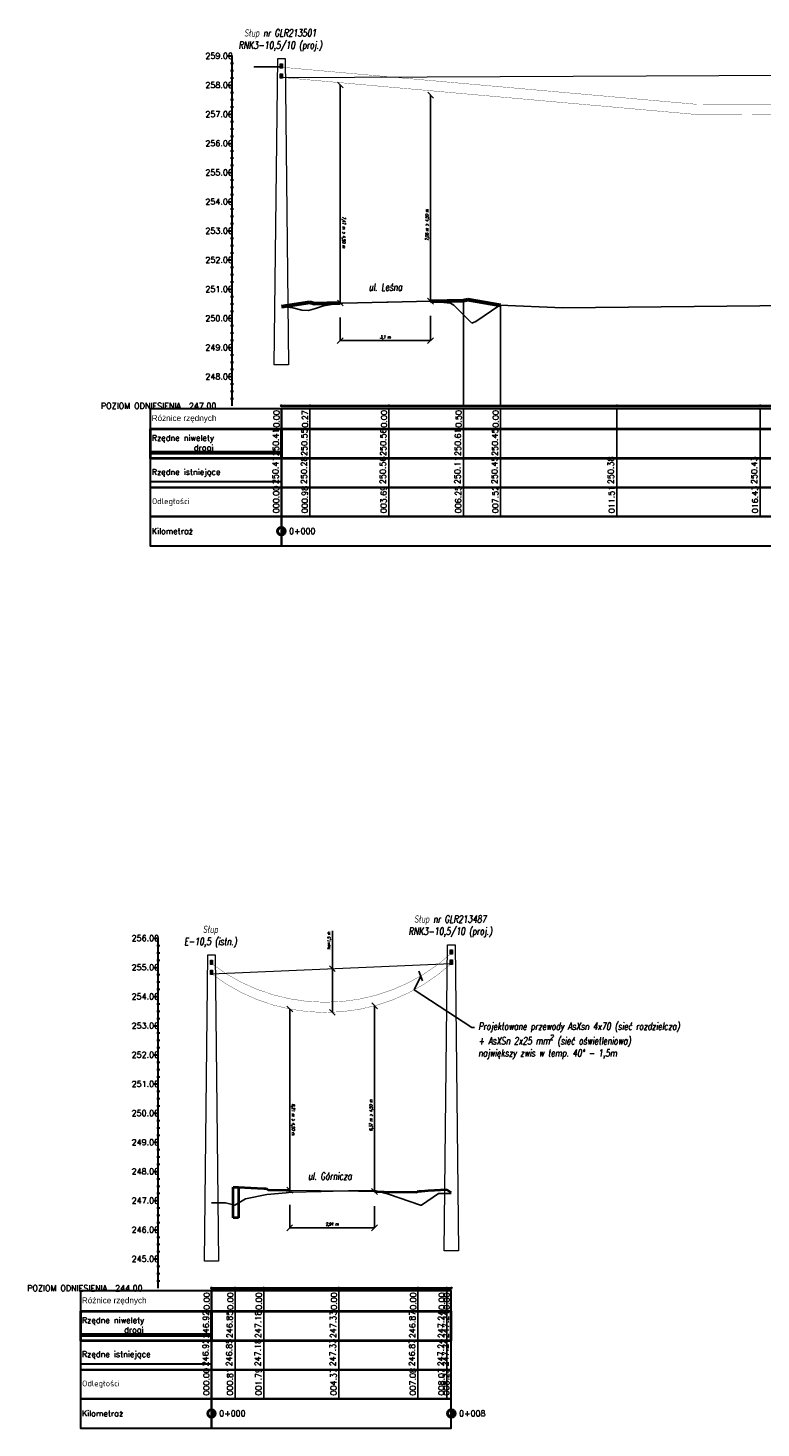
# Model space of a CAD drawing. Header units: metres. Extents: x 6535164 to 6537212, y 5563307 to 5565590.
# Tile 9 of 24: x 6537110 to 6537135, y 5563510 to 5563558. Entities that reach past the tile are written whole.
import ezdxf
from ezdxf import colors
from ezdxf.entities.mleader import LeaderData, LeaderLine
from ezdxf.lldxf.tags import DXFTag
from ezdxf.math import Vec2, Vec3

# ---------------------------------------------------------------- set-up
doc = ezdxf.new("R2010")
doc.units = ezdxf.units.M
doc.linetypes.add('CIĄGłA', pattern=[0])
for name, color, linetype in [('C-DROGI-PROFILE', 7, 'Continuous'), ('C-DROGI-PROFILE-ETYKIETY', 7, 'Continuous'), ('C-DROGI-PROFILE-WIDOKI', 7, 'Continuous'), ('C-DROGI-PROFILE-WIDOKI-ETYKIETY', 7, 'Continuous'), ('ELE TD', 7, 'Continuous'), ('SCHEMATY_ELE', 7, 'Continuous')]:
    doc.layers.add(name, color=color, linetype=linetype)
doc.layers.add('ELE', color=7, linetype='Continuous', lineweight=35)
doc.styles.add('MtXpl_Microsoft_Sans', font='micross.ttf')
doc.styles.add('Romans_0.9', font='romans.shx', dxfattribs={"width": 0.75, "oblique": 9, "height": 0.1})
doc.styles.get("Standard").update_dxf_attribs({"font": 'simplex.shx'})
tags = doc.linetypes.add('AsXSn 4x25', pattern='A,10,-1.5,["4x25",Standard,S=0.75,R=0,X=-1.15,Y=-0.375],-1.5', length=13).pattern_tags.tags
tags[6] = DXFTag(74, 10)
doc.dimstyles.new('ISO-25', dxfattribs={"dimtxt": 2.5, "dimasz": 2.5, "dimexe": 1.25, "dimexo": 0.625, "dimtad": 1, "dimtxsty": 'Standard', "dimcen": 2.5, "dimadec": 0, "dimazin": 0, "dimtfac": 1, "dimtmove": 0, "dimatfit": 3, "dimfxl": 1, "dimarcsym": 0})

# ---------------------------------------------------------------- blocks, each defined once
blk = doc.blocks.new('_OBLIQUE')
at = {"color": 0, "linetype": 'ByBlock', "lineweight": -2}
for p, q in [((-0.5, -0.5), (0.5, 0.5)), ((0, 0), (0, 0))]:
    blk.add_line(p, q, dxfattribs=at)
blk = doc.blocks.new('*D137')
at = {"layer": 'Defpoints', "color": 0, "linetype": 'Continuous', "lineweight": 50, "transparency": 16777216}
for p in [(6537123.854, 5563555.966), (6537123.849, 5563548.902), (6537123.85, 5563548.902)]:
    blk.add_point(p, dxfattribs=at)
at = {"layer": 'ELE TD', "color": 0, "linetype": 'Continuous', "lineweight": -2, "transparency": 16777216}
for p, q in [((6537123.854, 5563555.966), (6537123.85, 5563548.902)), ((6537123.854, 5563555.966), (6537123.854, 5563555.966)), ((6537123.849, 5563548.902), (6537123.85, 5563548.902))]:
    blk.add_line(p, q, dxfattribs=at)
at = {"layer": 'ELE TD', "color": 0, "linetype": 'Continuous', "lineweight": -2, "transparency": 16777216, "xscale": 0.2, "yscale": 0.2, "zscale": 0.2}
for p, rotation in [((6537123.854, 5563555.966), 89.96473635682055), ((6537123.85, 5563548.902), 269.9647363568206)]:
    blk.add_blockref('_OBLIQUE', p, dxfattribs=dict(at, rotation=rotation))
at = {"layer": 'ELE TD', "color": 0, "linetype": 'Continuous', "lineweight": 18, "transparency": 16777216, "insert": (6537123.742, 5563551.52), "char_height": 0.1, "attachment_point": 5, "rotation": 89.9647, "style": 'Romans_0.9'}
blk.add_mtext('7,06 m > 4,50 m', dxfattribs=at)
blk = doc.blocks.new('*D138')
at = {"layer": 'Defpoints', "color": 0, "linetype": 'Continuous', "lineweight": 50, "transparency": 16777216}
for p in [(6537120.752, 5563556.315), (6537120.754, 5563556.315), (6537120.752, 5563548.84)]:
    blk.add_point(p, dxfattribs=at)
at = {"layer": 'ELE TD', "color": 0, "linetype": 'Continuous', "lineweight": -2, "transparency": 16777216}
for p, q in [((6537120.752, 5563556.315), (6537120.754, 5563556.315)), ((6537120.754, 5563548.84), (6537120.754, 5563556.315)), ((6537120.752, 5563548.84), (6537120.754, 5563548.84))]:
    blk.add_line(p, q, dxfattribs=at)
at = {"layer": 'ELE TD', "color": 0, "linetype": 'Continuous', "lineweight": -2, "transparency": 16777216, "xscale": 0.2, "yscale": 0.2, "zscale": 0.2}
for p, rotation in [((6537120.754, 5563556.315), 90.00224165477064), ((6537120.754, 5563548.84), 270.0022416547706)]:
    blk.add_blockref('_OBLIQUE', p, dxfattribs=dict(at, rotation=rotation))
at = {"layer": 'ELE TD', "color": 0, "linetype": 'Continuous', "lineweight": 18, "transparency": 16777216, "insert": (6537120.864, 5563551.254), "char_height": 0.1, "attachment_point": 5, "rotation": 270.0022, "style": 'Romans_0.9'}
blk.add_mtext('7,47 m > 4,50 m', dxfattribs=at)
blk = doc.blocks.new('*D139')
at = {"layer": 'Defpoints', "color": 0, "linetype": 'Continuous', "lineweight": 50, "transparency": 16777216}
for p in [(6537120.752, 5563548.84), (6537123.849, 5563548.902), (6537120.752, 5563547.549)]:
    blk.add_point(p, dxfattribs=at)
at = {"layer": 'ELE TD', "color": 0, "linetype": 'Continuous', "lineweight": -2, "transparency": 16777216}
for p, q in [((6537120.752, 5563548.34), (6537120.752, 5563547.549)), ((6537123.849, 5563548.402), (6537123.849, 5563547.549)), ((6537123.849, 5563547.549), (6537120.752, 5563547.549))]:
    blk.add_line(p, q, dxfattribs=at)
at = {"layer": 'ELE TD', "color": 0, "linetype": 'Continuous', "lineweight": -2, "transparency": 16777216, "xscale": 0.2, "yscale": 0.2, "zscale": 0.2, "rotation": 180}
blk.add_blockref('_OBLIQUE', (6537120.752, 5563547.549), dxfattribs=at)
at = {"layer": 'ELE TD', "color": 0, "linetype": 'Continuous', "lineweight": -2, "transparency": 16777216, "xscale": 0.2, "yscale": 0.2, "zscale": 0.2}
blk.add_blockref('_OBLIQUE', (6537123.849, 5563547.549), dxfattribs=at)
at = {"layer": 'ELE TD', "color": 0, "linetype": 'Continuous', "lineweight": 18, "transparency": 16777216, "insert": (6537122.301, 5563547.658), "char_height": 0.1, "attachment_point": 5, "style": 'Romans_0.9'}
blk.add_mtext('3,1 m', dxfattribs=at)
blk = doc.blocks.new('*D141')
at = {"layer": 'Defpoints', "color": 0, "linetype": 'Continuous', "lineweight": 50, "transparency": 16777216}
for p in [(6537120.474, 5563526.008), (6537120.485, 5563526.008), (6537120.474, 5563524.508)]:
    blk.add_point(p, dxfattribs=at)
at = {"layer": 'ELE TD', "color": 0, "linetype": 'Continuous', "lineweight": -2, "transparency": 16777216}
for p, q in [((6537120.485, 5563526.008), (6537120.485, 5563527.305)), ((6537120.474, 5563526.008), (6537120.485, 5563526.008)), ((6537120.485, 5563524.508), (6537120.485, 5563526.008))]:
    blk.add_line(p, q, dxfattribs=at)
at = {"layer": 'ELE TD', "color": 0, "linetype": 'Continuous', "lineweight": -2, "transparency": 16777216, "xscale": 0.2, "yscale": 0.2, "zscale": 0.2}
for p, rotation in [((6537120.485, 5563526.008), 90), ((6537120.485, 5563524.508), 270)]:
    blk.add_blockref('_OBLIQUE', p, dxfattribs=dict(at, rotation=rotation))
at = {"layer": 'ELE TD', "color": 0, "linetype": 'Continuous', "lineweight": 18, "transparency": 16777216, "insert": (6537120.376, 5563526.97), "char_height": 0.1, "attachment_point": 5, "rotation": 90, "style": 'Romans_0.9'}
blk.add_mtext('f{\\H0.7x;\\S^ 40;}=1,5 m', dxfattribs=at)
blk = doc.blocks.new('*D142')
at = {"layer": 'Defpoints', "color": 0, "linetype": 'Continuous', "lineweight": 50, "transparency": 16777216}
for p in [(6537121.933, 5563524.733), (6537121.929, 5563518.364), (6537121.93, 5563518.364)]:
    blk.add_point(p, dxfattribs=at)
at = {"layer": 'ELE TD', "color": 0, "linetype": 'Continuous', "lineweight": -2, "transparency": 16777216}
for p, q in [((6537121.934, 5563524.733), (6537121.93, 5563518.364)), ((6537121.933, 5563524.733), (6537121.934, 5563524.733)), ((6537121.929, 5563518.364), (6537121.93, 5563518.364))]:
    blk.add_line(p, q, dxfattribs=at)
at = {"layer": 'ELE TD', "color": 0, "linetype": 'Continuous', "lineweight": -2, "transparency": 16777216, "xscale": 0.2, "yscale": 0.2, "zscale": 0.2}
for p, rotation in [((6537121.934, 5563524.733), 89.96089130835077), ((6537121.93, 5563518.364), 269.9608913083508)]:
    blk.add_blockref('_OBLIQUE', p, dxfattribs=dict(at, rotation=rotation))
at = {"layer": 'ELE TD', "color": 0, "linetype": 'Continuous', "lineweight": 18, "transparency": 16777216, "insert": (6537121.822, 5563520.982), "char_height": 0.1, "attachment_point": 5, "rotation": 89.9609, "style": 'Romans_0.9'}
blk.add_mtext('6,37 m > 4,50 m', dxfattribs=at)
blk = doc.blocks.new('*D143')
at = {"layer": 'Defpoints', "color": 0, "linetype": 'Continuous', "lineweight": 50, "transparency": 16777216}
for p in [(6537119.021, 5563524.623), (6537119.023, 5563524.623), (6537119.021, 5563518.412)]:
    blk.add_point(p, dxfattribs=at)
at = {"layer": 'ELE TD', "color": 0, "linetype": 'Continuous', "lineweight": -2, "transparency": 16777216}
for p, q in [((6537119.021, 5563524.623), (6537119.023, 5563524.623)), ((6537119.024, 5563518.412), (6537119.023, 5563524.623)), ((6537119.021, 5563518.412), (6537119.024, 5563518.412))]:
    blk.add_line(p, q, dxfattribs=at)
at = {"layer": 'ELE TD', "color": 0, "linetype": 'Continuous', "lineweight": -2, "transparency": 16777216, "xscale": 0.2, "yscale": 0.2, "zscale": 0.2}
for p, rotation in [((6537119.023, 5563524.623), 90.00269763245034), ((6537119.024, 5563518.412), 270.0026976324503)]:
    blk.add_blockref('_OBLIQUE', p, dxfattribs=dict(at, rotation=rotation))
at = {"layer": 'ELE TD', "color": 0, "linetype": 'Continuous', "lineweight": 18, "transparency": 16777216, "insert": (6537119.133, 5563520.825), "char_height": 0.1, "attachment_point": 5, "rotation": 270.0027, "style": 'Romans_0.9'}
blk.add_mtext('6,21 m > 4,50 m', dxfattribs=at)
blk = doc.blocks.new('*D144')
at = {"layer": 'Defpoints', "color": 0, "linetype": 'Continuous', "lineweight": 50, "transparency": 16777216}
for p in [(6537119.021, 5563518.412), (6537121.929, 5563518.364), (6537119.021, 5563517.12)]:
    blk.add_point(p, dxfattribs=at)
at = {"layer": 'ELE TD', "color": 0, "linetype": 'Continuous', "lineweight": -2, "transparency": 16777216}
for p, q in [((6537119.021, 5563517.912), (6537119.021, 5563517.12)), ((6537121.929, 5563517.864), (6537121.929, 5563517.12)), ((6537121.929, 5563517.12), (6537119.021, 5563517.12))]:
    blk.add_line(p, q, dxfattribs=at)
at = {"layer": 'ELE TD', "color": 0, "linetype": 'Continuous', "lineweight": -2, "transparency": 16777216, "xscale": 0.2, "yscale": 0.2, "zscale": 0.2, "rotation": 180}
blk.add_blockref('_OBLIQUE', (6537119.021, 5563517.12), dxfattribs=at)
at = {"layer": 'ELE TD', "color": 0, "linetype": 'Continuous', "lineweight": -2, "transparency": 16777216, "xscale": 0.2, "yscale": 0.2, "zscale": 0.2}
blk.add_blockref('_OBLIQUE', (6537121.929, 5563517.12), dxfattribs=at)
at = {"layer": 'ELE TD', "color": 0, "linetype": 'Continuous', "lineweight": 18, "transparency": 16777216, "insert": (6537120.475, 5563517.23), "char_height": 0.1, "attachment_point": 5, "style": 'Romans_0.9'}
blk.add_mtext('2,91 m', dxfattribs=at)

msp = doc.modelspace()

# ---------------------------------------------------------------- hatches: boundary and pattern name
at = {"linetype": 'ByBlock', "lineweight": -2}
for points in [[(6537118.733, 5563541.122), (6537118.733, 5563541.165, 0.414214), (6537118.583, 5563541.015, 0.414214), (6537118.733, 5563540.865), (6537118.733, 5563540.907, -0.414214), (6537118.626, 5563541.015, -0.414214)], [(6537118.733, 5563540.907, 0.414214), (6537118.84, 5563541.015, 0.414214), (6537118.733, 5563541.122)], [(6537116.337, 5563510.859), (6537116.337, 5563510.902, 0.414214), (6537116.187, 5563510.752, 0.414214), (6537116.337, 5563510.602), (6537116.337, 5563510.645, -0.414214), (6537116.23, 5563510.752, -0.414214)], [(6537116.337, 5563510.645, 0.414214), (6537116.444, 5563510.752, 0.414214), (6537116.337, 5563510.859)], [(6537124.565, 5563510.859), (6537124.565, 5563510.902, 0.414214), (6537124.415, 5563510.752, 0.414214), (6537124.565, 5563510.602), (6537124.565, 5563510.645, -0.414214), (6537124.458, 5563510.752, -0.414214)], [(6537124.565, 5563510.645, 0.414214), (6537124.673, 5563510.752, 0.414214), (6537124.565, 5563510.859)]]:
    msp.add_hatch(color=0, dxfattribs=at).paths.add_polyline_path(points)
at = {"layer": 'ELE', "linetype": 'CIĄGłA', "lineweight": 18}
h = msp.add_hatch(color=7, dxfattribs=at)
h.dxf.hatch_style = 1
h.paths.add_polyline_path([(6537118.695, 5563556.933), (6537118.695, 5563556.943), (6537117.803, 5563556.943), (6537117.803, 5563556.933)])
at = {"layer": 'ELE', "lineweight": 18}
h = msp.add_hatch(color=7, dxfattribs=at)
h.dxf.hatch_style = 1
h.paths.add_polyline_path([(6537118.733, 5563557.028), (6537118.733, 5563557.018, 0.414214), (6537118.738, 5563557.023, 0.414214)])
h.paths.add_polyline_path([(6537118.733, 5563557.028, 0.414214), (6537118.728, 5563557.023, 0.414214), (6537118.733, 5563557.018)])
h = msp.add_hatch(color=7, dxfattribs=at)
h.dxf.hatch_style = 1
h.paths.add_polyline_path([(6537118.733, 5563556.678), (6537118.733, 5563556.668, 0.414214), (6537118.738, 5563556.673, 0.414214)])
h.paths.add_polyline_path([(6537118.733, 5563556.678, 0.414214), (6537118.728, 5563556.673, 0.414214), (6537118.733, 5563556.668)])
h = msp.add_hatch(color=7, dxfattribs=at)
h.dxf.hatch_style = 1
h.paths.add_polyline_path([(6537124.565, 5563526.635), (6537124.565, 5563526.625, 0.414214), (6537124.57, 5563526.63, 0.414214)])
h.paths.add_polyline_path([(6537124.565, 5563526.635, 0.414214), (6537124.56, 5563526.63, 0.414214), (6537124.565, 5563526.625)])
h = msp.add_hatch(color=7, dxfattribs=at)
h.dxf.hatch_style = 1
h.paths.add_polyline_path([(6537116.337, 5563526.282), (6537116.337, 5563526.272, 0.414214), (6537116.342, 5563526.277, 0.414214)])
h.paths.add_polyline_path([(6537116.337, 5563526.282, 0.414214), (6537116.332, 5563526.277, 0.414214), (6537116.337, 5563526.272)])
h = msp.add_hatch(color=7, dxfattribs=at)
h.dxf.hatch_style = 1
h.paths.add_polyline_path([(6537124.565, 5563526.285), (6537124.565, 5563526.275, 0.414214), (6537124.57, 5563526.28, 0.414214)])
h.paths.add_polyline_path([(6537124.565, 5563526.285, 0.414214), (6537124.56, 5563526.28, 0.414214), (6537124.565, 5563526.275)])
h = msp.add_hatch(color=7, dxfattribs=at)
h.dxf.hatch_style = 1
h.paths.add_polyline_path([(6537116.337, 5563525.932), (6537116.337, 5563525.922, 0.414214), (6537116.342, 5563525.927, 0.414214)])
h.paths.add_polyline_path([(6537116.337, 5563525.932, 0.414214), (6537116.332, 5563525.927, 0.414214), (6537116.337, 5563525.922)])

# ---------------------------------------------------------------- linework, layer by layer
at = {"color": 0, "linetype": 'ByBlock', "lineweight": -2}
for p, q in [((6537118.733, 5563541.122), (6537118.733, 5563541.165)), ((6537118.733, 5563541.122), (6537118.733, 5563540.907)), ((6537118.733, 5563540.907), (6537118.733, 5563540.865)), ((6537116.337, 5563510.859), (6537116.337, 5563510.902)), ((6537116.337, 5563510.859), (6537116.337, 5563510.645)), ((6537116.337, 5563510.645), (6537116.337, 5563510.602)), ((6537124.565, 5563510.859), (6537124.565, 5563510.902)), ((6537124.565, 5563510.859), (6537124.565, 5563510.645)), ((6537124.565, 5563510.645), (6537124.565, 5563510.602))]:
    msp.add_line(p, q, dxfattribs=at)
for centre, radius in [((6537118.733, 5563541.015), 0.15), ((6537118.733, 5563541.015), 0.107), ((6537116.337, 5563510.752), 0.15), ((6537116.337, 5563510.752), 0.107), ((6537124.565, 5563510.752), 0.15), ((6537124.565, 5563510.752), 0.107)]:
    msp.add_circle(centre, radius, dxfattribs=at)
at = {"layer": 'C-DROGI-PROFILE', "color": 10, "linetype": 'Continuous', "lineweight": 60}
for p, q in [((6537118.733, 5563548.723), (6537119.713, 5563548.863)), ((6537119.713, 5563548.863), (6537119.861, 5563548.822)), ((6537119.861, 5563548.822), (6537120.752, 5563548.84)), ((6537123.849, 5563548.902), (6537124.981, 5563548.925)), ((6537124.981, 5563548.925), (6537125.133, 5563548.965)), ((6537125.133, 5563548.965), (6537126.253, 5563548.763))]:
    msp.add_line(p, q, dxfattribs=at)
at = {"layer": 'C-DROGI-PROFILE', "color": 94, "linetype": 'Continuous', "lineweight": -3}
for p, q in [((6537118.733, 5563548.723), (6537119.127, 5563548.674)), ((6537119.127, 5563548.674), (6537119.441, 5563548.597)), ((6537119.441, 5563548.597), (6537119.662, 5563548.582)), ((6537119.662, 5563548.582), (6537119.909, 5563548.653)), ((6537119.909, 5563548.653), (6537120.181, 5563548.744)), ((6537120.181, 5563548.744), (6537120.741, 5563548.829)), ((6537120.741, 5563548.829), (6537120.749, 5563548.83)), ((6537120.749, 5563548.83), (6537120.754, 5563548.83)), ((6537120.754, 5563548.83), (6537120.845, 5563548.835)), ((6537120.845, 5563548.835), (6537122.349, 5563548.874)), ((6537122.349, 5563548.874), (6537122.393, 5563548.873)), ((6537122.393, 5563548.873), (6537123.849, 5563548.903)), ((6537123.849, 5563548.903), (6537123.857, 5563548.903)), ((6537123.857, 5563548.903), (6537123.969, 5563548.894)), ((6537123.969, 5563548.894), (6537124.532, 5563548.83)), ((6537124.532, 5563548.83), (6537124.651, 5563548.76)), ((6537124.651, 5563548.76), (6537125.263, 5563548.146)), ((6537125.401, 5563548.201), (6537126.224, 5563548.764)), ((6537126.224, 5563548.764), (6537128.392, 5563548.678)), ((6537128.392, 5563548.678), (6537140.549, 5563548.792)), ((6537125.263, 5563548.146), (6537125.401, 5563548.201)), ((6537118.237, 5563518.259), (6537118.897, 5563518.323)), ((6537118.897, 5563518.323), (6537119.065, 5563518.34)), ((6537119.065, 5563518.34), (6537119.082, 5563518.341)), ((6537119.082, 5563518.341), (6537120.098, 5563518.365)), ((6537120.098, 5563518.365), (6537120.216, 5563518.37)), ((6537120.216, 5563518.37), (6537120.514, 5563518.379)), ((6537120.514, 5563518.379), (6537121.038, 5563518.383)), ((6537121.038, 5563518.383), (6537121.9, 5563518.392)), ((6537121.9, 5563518.392), (6537121.946, 5563518.395)), ((6537121.946, 5563518.395), (6537122.006, 5563518.372)), ((6537122.006, 5563518.372), (6537122.407, 5563518.267)), ((6537116.337, 5563517.977), (6537116.521, 5563517.974)), ((6537116.521, 5563517.974), (6537116.817, 5563517.978)), ((6537116.817, 5563517.978), (6537117.14, 5563517.894)), ((6537117.14, 5563517.894), (6537117.499, 5563518.112)), ((6537117.499, 5563518.112), (6537118.237, 5563518.259)), ((6537122.407, 5563518.267), (6537123.51, 5563517.895)), ((6537123.51, 5563517.895), (6537123.528, 5563517.89)), ((6537123.528, 5563517.89), (6537123.54, 5563517.892)), ((6537123.54, 5563517.892), (6537124.121, 5563518.291)), ((6537124.121, 5563518.291), (6537124.565, 5563518.292))]:
    msp.add_line(p, q, dxfattribs=at)
at = {"layer": 'C-DROGI-PROFILE', "color": 1, "linetype": 'Continuous', "lineweight": 40}
for p, q in [((6537117.075, 5563518.511), (6537117.148, 5563518.511)), ((6537117.075, 5563517.463), (6537117.075, 5563518.511)), ((6537117.148, 5563518.511), (6537117.259, 5563518.512)), ((6537117.259, 5563518.512), (6537117.685, 5563518.488)), ((6537117.259, 5563518.512), (6537117.259, 5563517.463)), ((6537117.685, 5563518.488), (6537118.127, 5563518.464)), ((6537118.127, 5563518.464), (6537118.19, 5563518.464)), ((6537118.19, 5563518.464), (6537118.229, 5563518.464)), ((6537118.229, 5563518.464), (6537118.249, 5563518.449)), ((6537118.249, 5563518.449), (6537118.28, 5563518.424)), ((6537118.28, 5563518.424), (6537118.893, 5563518.414)), ((6537118.893, 5563518.414), (6537119.021, 5563518.412)), ((6537121.929, 5563518.364), (6537122.258, 5563518.358)), ((6537122.258, 5563518.358), (6537123.386, 5563518.34)), ((6537123.386, 5563518.34), (6537123.42, 5563518.367)), ((6537123.42, 5563518.367), (6537123.437, 5563518.38)), ((6537123.437, 5563518.38), (6537123.507, 5563518.38)), ((6537123.507, 5563518.38), (6537123.539, 5563518.38)), ((6537123.539, 5563518.38), (6537123.766, 5563518.394)), ((6537123.766, 5563518.394), (6537124.406, 5563518.434)), ((6537124.406, 5563518.434), (6537124.565, 5563518.33)), ((6537117.259, 5563517.463), (6537117.075, 5563517.463))]:
    msp.add_line(p, q, dxfattribs=at)
at = {"layer": 'C-DROGI-PROFILE-ETYKIETY', "color": 8, "linetype": 'Continuous', "lineweight": -3}
for p, q in [((6537117.043, 5563548.723), (6537117.043, 5563545.315)), ((6537124.981, 5563548.925), (6537124.981, 5563545.315)), ((6537126.253, 5563548.763), (6537126.253, 5563545.315))]:
    msp.add_line(p, q, dxfattribs=at)
at = {"layer": 'C-DROGI-PROFILE-WIDOKI', "color": 7, "linetype": 'Continuous', "lineweight": 30}
for p, q in [((6537116.893, 5563557.315), (6537117.043, 5563557.315)), ((6537117.043, 5563545.315), (6537117.043, 5563557.315)), ((6537116.993, 5563557.065), (6537117.093, 5563557.065)), ((6537116.993, 5563556.815), (6537117.093, 5563556.815)), ((6537116.893, 5563556.315), (6537117.043, 5563556.315)), ((6537116.993, 5563556.565), (6537117.093, 5563556.565)), ((6537116.993, 5563556.065), (6537117.093, 5563556.065)), ((6537116.993, 5563555.815), (6537117.093, 5563555.815)), ((6537116.893, 5563555.315), (6537117.043, 5563555.315)), ((6537116.993, 5563555.565), (6537117.093, 5563555.565)), ((6537116.993, 5563555.065), (6537117.093, 5563555.065)), ((6537116.993, 5563554.815), (6537117.093, 5563554.815)), ((6537116.993, 5563554.565), (6537117.093, 5563554.565)), ((6537116.893, 5563554.315), (6537117.043, 5563554.315)), ((6537116.993, 5563554.065), (6537117.093, 5563554.065)), ((6537116.993, 5563553.815), (6537117.093, 5563553.815)), ((6537116.993, 5563553.565), (6537117.093, 5563553.565)), ((6537116.893, 5563553.315), (6537117.043, 5563553.315)), ((6537116.993, 5563553.065), (6537117.093, 5563553.065)), ((6537116.993, 5563552.815), (6537117.093, 5563552.815)), ((6537116.993, 5563552.565), (6537117.093, 5563552.565)), ((6537116.893, 5563552.315), (6537117.043, 5563552.315)), ((6537116.993, 5563552.065), (6537117.093, 5563552.065)), ((6537116.993, 5563551.815), (6537117.093, 5563551.815)), ((6537116.993, 5563551.565), (6537117.093, 5563551.565)), ((6537116.893, 5563551.315), (6537117.043, 5563551.315)), ((6537116.993, 5563551.065), (6537117.093, 5563551.065)), ((6537116.993, 5563550.815), (6537117.093, 5563550.815)), ((6537116.993, 5563550.565), (6537117.093, 5563550.565)), ((6537116.893, 5563550.315), (6537117.043, 5563550.315)), ((6537116.993, 5563550.065), (6537117.093, 5563550.065)), ((6537116.993, 5563549.815), (6537117.093, 5563549.815)), ((6537116.993, 5563549.565), (6537117.093, 5563549.565)), ((6537116.893, 5563549.315), (6537117.043, 5563549.315)), ((6537116.993, 5563549.065), (6537117.093, 5563549.065)), ((6537116.993, 5563548.815), (6537117.093, 5563548.815)), ((6537116.993, 5563548.565), (6537117.093, 5563548.565)), ((6537116.893, 5563548.315), (6537117.043, 5563548.315)), ((6537116.993, 5563548.065), (6537117.093, 5563548.065)), ((6537116.993, 5563547.815), (6537117.093, 5563547.815)), ((6537116.893, 5563547.315), (6537117.043, 5563547.315)), ((6537116.993, 5563547.565), (6537117.093, 5563547.565)), ((6537116.993, 5563547.065), (6537117.093, 5563547.065)), ((6537116.993, 5563546.815), (6537117.093, 5563546.815)), ((6537116.893, 5563546.315), (6537117.043, 5563546.315)), ((6537116.993, 5563546.565), (6537117.093, 5563546.565)), ((6537116.993, 5563546.065), (6537117.093, 5563546.065)), ((6537116.993, 5563545.815), (6537117.093, 5563545.815)), ((6537116.993, 5563545.565), (6537117.093, 5563545.565)), ((6537118.733, 5563544.515), (6537118.733, 5563545.215)), ((6537118.733, 5563542.515), (6537118.733, 5563543.515)), ((6537118.733, 5563541.515), (6537118.733, 5563542.515)), ((6537118.733, 5563540.515), (6537118.733, 5563541.515)), ((6537114.362, 5563527.052), (6537114.512, 5563527.052)), ((6537114.512, 5563515.052), (6537114.512, 5563527.052)), ((6537114.462, 5563526.802), (6537114.562, 5563526.802)), ((6537114.462, 5563526.552), (6537114.562, 5563526.552)), ((6537114.362, 5563526.052), (6537114.512, 5563526.052)), ((6537114.462, 5563526.302), (6537114.562, 5563526.302)), ((6537114.462, 5563525.802), (6537114.562, 5563525.802)), ((6537114.462, 5563525.552), (6537114.562, 5563525.552)), ((6537114.362, 5563525.052), (6537114.512, 5563525.052)), ((6537114.462, 5563525.302), (6537114.562, 5563525.302)), ((6537114.462, 5563524.802), (6537114.562, 5563524.802)), ((6537114.462, 5563524.552), (6537114.562, 5563524.552)), ((6537114.462, 5563524.302), (6537114.562, 5563524.302)), ((6537114.362, 5563524.052), (6537114.512, 5563524.052)), ((6537114.462, 5563523.802), (6537114.562, 5563523.802)), ((6537114.462, 5563523.552), (6537114.562, 5563523.552)), ((6537114.462, 5563523.302), (6537114.562, 5563523.302)), ((6537114.362, 5563523.052), (6537114.512, 5563523.052)), ((6537114.462, 5563522.802), (6537114.562, 5563522.802)), ((6537114.462, 5563522.552), (6537114.562, 5563522.552)), ((6537114.462, 5563522.302), (6537114.562, 5563522.302)), ((6537114.362, 5563522.052), (6537114.512, 5563522.052)), ((6537114.462, 5563521.802), (6537114.562, 5563521.802)), ((6537114.462, 5563521.552), (6537114.562, 5563521.552)), ((6537114.462, 5563521.302), (6537114.562, 5563521.302)), ((6537114.362, 5563521.052), (6537114.512, 5563521.052)), ((6537114.462, 5563520.802), (6537114.562, 5563520.802)), ((6537114.462, 5563520.552), (6537114.562, 5563520.552)), ((6537114.462, 5563520.302), (6537114.562, 5563520.302)), ((6537114.362, 5563520.052), (6537114.512, 5563520.052)), ((6537114.462, 5563519.802), (6537114.562, 5563519.802)), ((6537114.462, 5563519.552), (6537114.562, 5563519.552)), ((6537114.462, 5563519.302), (6537114.562, 5563519.302)), ((6537114.362, 5563519.052), (6537114.512, 5563519.052)), ((6537114.462, 5563518.802), (6537114.562, 5563518.802)), ((6537114.462, 5563518.552), (6537114.562, 5563518.552)), ((6537114.462, 5563518.302), (6537114.562, 5563518.302)), ((6537114.362, 5563518.052), (6537114.512, 5563518.052)), ((6537114.462, 5563517.802), (6537114.562, 5563517.802)), ((6537114.462, 5563517.552), (6537114.562, 5563517.552)), ((6537114.362, 5563517.052), (6537114.512, 5563517.052)), ((6537114.462, 5563517.302), (6537114.562, 5563517.302)), ((6537114.462, 5563516.802), (6537114.562, 5563516.802)), ((6537114.462, 5563516.552), (6537114.562, 5563516.552)), ((6537114.362, 5563516.052), (6537114.512, 5563516.052)), ((6537114.462, 5563516.302), (6537114.562, 5563516.302)), ((6537114.462, 5563515.802), (6537114.562, 5563515.802)), ((6537114.462, 5563515.552), (6537114.562, 5563515.552)), ((6537114.462, 5563515.302), (6537114.562, 5563515.302)), ((6537116.337, 5563514.252), (6537116.337, 5563514.952)), ((6537124.565, 5563514.252), (6537124.565, 5563514.952)), ((6537116.337, 5563512.252), (6537116.337, 5563513.252)), ((6537124.565, 5563512.252), (6537124.565, 5563513.252)), ((6537116.337, 5563511.252), (6537116.337, 5563512.252)), ((6537124.565, 5563511.252), (6537124.565, 5563512.252)), ((6537116.337, 5563510.252), (6537116.337, 5563511.252)), ((6537124.565, 5563510.252), (6537124.565, 5563511.252))]:
    msp.add_line(p, q, dxfattribs=at)
at = {"layer": 'C-DROGI-PROFILE-WIDOKI', "color": 7, "linetype": 'Continuous', "lineweight": 40}
for p, q in [((6537118.733, 5563545.315), (6537161.546, 5563545.315)), ((6537116.337, 5563515.052), (6537124.565, 5563515.052))]:
    msp.add_line(p, q, dxfattribs=at)
at = {"layer": 'C-DROGI-PROFILE-WIDOKI', "color": 1, "linetype": 'Continuous', "lineweight": 30}
for p, q in [((6537118.733, 5563543.515), (6537118.733, 5563544.515)), ((6537116.337, 5563513.252), (6537116.337, 5563514.252)), ((6537124.565, 5563513.252), (6537124.565, 5563514.252))]:
    msp.add_line(p, q, dxfattribs=at)
at = {"layer": 'C-DROGI-PROFILE-WIDOKI', "color": 14, "linetype": 'Continuous', "lineweight": 60}
for p, q in [((6537114.233, 5563543.715), (6537118.733, 5563543.715)), ((6537111.837, 5563513.452), (6537116.337, 5563513.452))]:
    msp.add_line(p, q, dxfattribs=at)
at = {"layer": 'C-DROGI-PROFILE-WIDOKI', "color": 104, "linetype": 'Continuous', "lineweight": 30}
for p, q in [((6537114.233, 5563542.715), (6537118.733, 5563542.715)), ((6537111.837, 5563512.452), (6537116.337, 5563512.452))]:
    msp.add_line(p, q, dxfattribs=at)
at = {"layer": 'C-DROGI-PROFILE-WIDOKI', "color": 7, "linetype": 'Continuous', "lineweight": 30}
for points in [[(6537118.733, 5563544.515), (6537118.733, 5563545.215), (6537114.233, 5563545.215), (6537114.233, 5563544.515)], [(6537118.733, 5563544.515), (6537161.546, 5563544.515), (6537161.546, 5563545.215), (6537118.733, 5563545.215)], [(6537118.733, 5563542.515), (6537118.733, 5563543.515), (6537114.233, 5563543.515), (6537114.233, 5563542.515)], [(6537118.733, 5563542.515), (6537161.546, 5563542.515), (6537161.546, 5563543.515), (6537118.733, 5563543.515)], [(6537118.733, 5563541.515), (6537118.733, 5563542.515), (6537114.233, 5563542.515), (6537114.233, 5563541.515)], [(6537118.733, 5563541.515), (6537161.546, 5563541.515), (6537161.546, 5563542.515), (6537118.733, 5563542.515)], [(6537118.733, 5563540.515), (6537118.733, 5563541.515), (6537114.233, 5563541.515), (6537114.233, 5563540.515)], [(6537118.733, 5563540.515), (6537161.546, 5563540.515), (6537161.546, 5563541.515), (6537118.733, 5563541.515)], [(6537116.337, 5563514.252), (6537116.337, 5563514.952), (6537111.837, 5563514.952), (6537111.837, 5563514.252)], [(6537116.337, 5563514.252), (6537124.565, 5563514.252), (6537124.565, 5563514.952), (6537116.337, 5563514.952)], [(6537116.337, 5563512.252), (6537116.337, 5563513.252), (6537111.837, 5563513.252), (6537111.837, 5563512.252)], [(6537116.337, 5563512.252), (6537124.565, 5563512.252), (6537124.565, 5563513.252), (6537116.337, 5563513.252)], [(6537116.337, 5563511.252), (6537116.337, 5563512.252), (6537111.837, 5563512.252), (6537111.837, 5563511.252)], [(6537116.337, 5563511.252), (6537124.565, 5563511.252), (6537124.565, 5563512.252), (6537116.337, 5563512.252)], [(6537116.337, 5563510.252), (6537116.337, 5563511.252), (6537111.837, 5563511.252), (6537111.837, 5563510.252)], [(6537116.337, 5563510.252), (6537124.565, 5563510.252), (6537124.565, 5563511.252), (6537116.337, 5563511.252)]]:
    msp.add_3dface(points, dxfattribs=at)
at = {"layer": 'C-DROGI-PROFILE-WIDOKI', "color": 1, "linetype": 'Continuous', "lineweight": 40}
for points in [[(6537118.733, 5563543.515), (6537118.733, 5563544.515), (6537114.233, 5563544.515), (6537114.233, 5563543.515)], [(6537118.733, 5563543.515), (6537161.546, 5563543.515), (6537161.546, 5563544.515), (6537118.733, 5563544.515)], [(6537116.337, 5563513.252), (6537116.337, 5563514.252), (6537111.837, 5563514.252), (6537111.837, 5563513.252)], [(6537116.337, 5563513.252), (6537124.565, 5563513.252), (6537124.565, 5563514.252), (6537116.337, 5563514.252)]]:
    msp.add_3dface(points, dxfattribs=at)
at = {"layer": 'C-DROGI-PROFILE-WIDOKI-ETYKIETY', "color": 7, "linetype": 'Continuous', "lineweight": -3}
for p, q in [((6537118.733, 5563545.215), (6537118.733, 5563542.515)), ((6537119.713, 5563545.215), (6537119.713, 5563542.515)), ((6537122.421, 5563545.215), (6537122.421, 5563542.515)), ((6537124.981, 5563545.215), (6537124.981, 5563542.515)), ((6537126.253, 5563545.215), (6537126.253, 5563542.515)), ((6537130.244, 5563545.215), (6537130.244, 5563542.515)), ((6537135.161, 5563545.215), (6537135.161, 5563542.515)), ((6537118.733, 5563541.515), (6537118.733, 5563542.515)), ((6537119.713, 5563541.515), (6537119.713, 5563542.515)), ((6537122.421, 5563541.515), (6537122.421, 5563542.515)), ((6537124.981, 5563541.515), (6537124.981, 5563542.515)), ((6537126.253, 5563541.515), (6537126.253, 5563542.515)), ((6537130.244, 5563541.515), (6537130.244, 5563542.515)), ((6537135.161, 5563541.515), (6537135.161, 5563542.515)), ((6537116.337, 5563514.952), (6537116.337, 5563512.252)), ((6537117.148, 5563514.952), (6537117.148, 5563512.252)), ((6537118.127, 5563514.952), (6537118.127, 5563512.252)), ((6537120.704, 5563514.952), (6537120.704, 5563512.252)), ((6537123.42, 5563514.952), (6537123.42, 5563512.252)), ((6537124.406, 5563514.952), (6537124.406, 5563512.252)), ((6537124.565, 5563514.952), (6537124.565, 5563512.252)), ((6537116.337, 5563511.252), (6537116.337, 5563512.252)), ((6537117.148, 5563511.252), (6537117.148, 5563512.252)), ((6537118.127, 5563511.252), (6537118.127, 5563512.252)), ((6537120.704, 5563511.252), (6537120.704, 5563512.252)), ((6537123.42, 5563511.252), (6537123.42, 5563512.252)), ((6537124.406, 5563511.252), (6537124.406, 5563512.252)), ((6537124.565, 5563511.252), (6537124.565, 5563512.252))]:
    msp.add_line(p, q, dxfattribs=at)
at = {"layer": 'C-DROGI-PROFILE-WIDOKI-ETYKIETY', "color": 6, "linetype": 'Continuous', "lineweight": -3}
for centre in [(6537118.733, 5563545.315), (6537119.713, 5563545.315), (6537122.421, 5563545.315), (6537124.981, 5563545.315), (6537126.253, 5563545.315), (6537130.244, 5563545.315), (6537135.161, 5563545.315), (6537116.337, 5563515.052), (6537117.148, 5563515.052), (6537118.127, 5563515.052), (6537120.704, 5563515.052), (6537123.42, 5563515.052), (6537124.406, 5563515.052), (6537124.565, 5563515.052)]:
    msp.add_circle(centre, 0.025, dxfattribs=at)
at = {"layer": 'ELE', "color": 7, "linetype": 'CIĄGłA', "lineweight": 18}
for points in [[(6537118.607, 5563557.223), (6537118.859, 5563557.223), (6537118.977, 5563546.723), (6537118.489, 5563546.723)], [(6537118.77, 5563557.048), (6537118.77, 5563556.898), (6537118.695, 5563556.898), (6537118.695, 5563557.048)], [(6537118.77, 5563556.698), (6537118.77, 5563556.548), (6537118.695, 5563556.548), (6537118.695, 5563556.698)], [(6537116.211, 5563526.477), (6537116.463, 5563526.477), (6537116.581, 5563515.977), (6537116.093, 5563515.977)], [(6537124.439, 5563526.83), (6537124.691, 5563526.83), (6537124.809, 5563516.33), (6537124.321, 5563516.33)], [(6537124.603, 5563526.655), (6537124.603, 5563526.505), (6537124.528, 5563526.505), (6537124.528, 5563526.655)], [(6537116.375, 5563526.302), (6537116.375, 5563526.152), (6537116.3, 5563526.152), (6537116.3, 5563526.302)], [(6537124.603, 5563526.305), (6537124.603, 5563526.155), (6537124.528, 5563526.155), (6537124.528, 5563526.305)], [(6537116.375, 5563525.952), (6537116.375, 5563525.802), (6537116.3, 5563525.802), (6537116.3, 5563525.952)]]:
    msp.add_lwpolyline(points, close=True, dxfattribs=at)
for points in [[(6537117.803, 5563556.957), (6537117.803, 5563556.917)], [(6537118.695, 5563556.943), (6537117.803, 5563556.943)], [(6537118.695, 5563556.933), (6537117.803, 5563556.933)]]:
    msp.add_lwpolyline(points, dxfattribs=at)
at = {"layer": 'ELE TD', "color": 252, "lineweight": 18}
for p, q in [((6537118.733, 5563556.578), (6537161.546, 5563556.756)), ((6537116.337, 5563525.832), (6537124.565, 5563526.185))]:
    msp.add_line(p, q, dxfattribs=at)
at = {"layer": 'ELE TD', "color": 5, "linetype": 'Continuous', "lineweight": 18}
msp.add_line((6537120.752, 5563548.84), (6537123.849, 5563548.902), dxfattribs=at)
at = {"layer": 'ELE TD', "color": 4, "lineweight": 18, "ltscale": 0.25, "const_width": 0.01}
for points in [[(6537118.733, 5563556.928, 0.070071), (6537161.546, 5563557.106)], [(6537116.337, 5563526.182, 0.363996), (6537124.565, 5563526.535)]]:
    msp.add_lwpolyline(points, format="xyb", dxfattribs=at)
at = {"layer": 'ELE TD', "color": 6, "lineweight": 18, "ltscale": 0.25, "const_width": 0.01}
for points in [[(6537118.733, 5563556.578, 0.070071), (6537161.546, 5563556.756)], [(6537116.337, 5563525.832, 0.363996), (6537124.565, 5563526.185)]]:
    msp.add_lwpolyline(points, format="xyb", dxfattribs=at)
at = {"layer": 'ELE TD', "color": 7, "linetype": 'AsXSn 4x25', "lineweight": 35}
for points in [[(6537118.733, 5563557.048), (6537118.733, 5563556.928), (6537118.77, 5563556.928)], [(6537118.733, 5563556.698), (6537118.733, 5563556.578), (6537118.77, 5563556.578)], [(6537124.565, 5563526.655), (6537124.565, 5563526.535), (6537124.603, 5563526.535)], [(6537116.337, 5563526.302), (6537116.337, 5563526.182), (6537116.375, 5563526.182)], [(6537124.565, 5563526.305), (6537124.565, 5563526.185), (6537124.603, 5563526.185)], [(6537116.337, 5563525.952), (6537116.337, 5563525.832), (6537116.375, 5563525.832)]]:
    msp.add_lwpolyline(points, dxfattribs=at)
at = {"layer": 'ELE TD', "color": 5, "linetype": 'Continuous', "lineweight": 18, "flags": 128}
msp.add_lwpolyline([(6537119.021, 5563518.412), (6537120.077, 5563518.394), (6537120.574, 5563518.386), (6537120.834, 5563518.382), (6537121.929, 5563518.364)], dxfattribs=at)

# ---------------------------------------------------------------- texts
at = {"layer": 'C-DROGI-PROFILE-WIDOKI', "color": 7, "lineweight": 30}
for s, p in [('259.00', (6537116.126, 5563557.216)), ('258.00', (6537116.126, 5563556.216)), ('257.00', (6537116.126, 5563555.216)), ('256.00', (6537116.126, 5563554.216)), ('255.00', (6537116.126, 5563553.216)), ('254.00', (6537116.126, 5563552.216)), ('253.00', (6537116.126, 5563551.216)), ('252.00', (6537116.126, 5563550.216)), ('251.00', (6537116.126, 5563549.216)), ('250.00', (6537116.126, 5563548.216)), ('249.00', (6537116.126, 5563547.216)), ('248.00', (6537116.126, 5563546.216)), ('POZIOM ODNIESIENIA  247.00', (6537112.543, 5563545.211)), ('Rzędne istniejące', (6537114.286, 5563542.944)), ('Odległości', (6537114.294, 5563541.942)), ('Kilometraż', (6537114.287, 5563540.916)), ('256.00', (6537113.596, 5563526.953)), ('255.00', (6537113.596, 5563525.953)), ('254.00', (6537113.596, 5563524.953)), ('253.00', (6537113.596, 5563523.953)), ('252.00', (6537113.596, 5563522.953)), ('251.00', (6537113.596, 5563521.953)), ('250.00', (6537113.596, 5563520.953)), ('249.00', (6537113.596, 5563519.953)), ('248.00', (6537113.596, 5563518.953)), ('247.00', (6537113.596, 5563517.953)), ('246.00', (6537113.596, 5563516.953)), ('245.00', (6537113.596, 5563515.953)), ('POZIOM ODNIESIENIA  244.00', (6537110.013, 5563514.949)), ('Rzędne istniejące', (6537111.89, 5563512.682)), ('Odległości', (6537111.898, 5563511.68)), ('Kilometraż', (6537111.892, 5563510.654))]:
    msp.add_text(s, height=0.2, dxfattribs=at).set_placement(p)
at = {"layer": 'C-DROGI-PROFILE-WIDOKI', "color": 7, "lineweight": 30, "style": 'MtXpl_Microsoft_Sans'}
for p in [(6537114.286, 5563544.792), (6537111.89, 5563514.53)]:
    msp.add_text('Różnice rzędnych', height=0.2, dxfattribs=at).set_placement(p)
at = {"layer": 'C-DROGI-PROFILE-WIDOKI', "color": 1, "lineweight": 30}
for s, p in [('Rzędne niwelety', (6537114.286, 5563544.111)), ('drogi', (6537115.731, 5563543.777)), ('Rzędne niwelety', (6537111.89, 5563513.848)), ('drogi', (6537113.335, 5563513.515))]:
    msp.add_text(s, height=0.2, dxfattribs=at).set_placement(p)
at = {"layer": 'C-DROGI-PROFILE-WIDOKI-ETYKIETY', "color": 1, "lineweight": 30}
for s, p in [('0.00', (6537118.667, 5563544.566)), ('0.27', (6537119.647, 5563544.566)), ('0.00', (6537122.355, 5563544.566)), ('0.50', (6537124.915, 5563544.566)), ('0.00', (6537126.187, 5563544.566)), ('250.41', (6537118.642, 5563543.594)), ('250.55', (6537119.622, 5563543.594)), ('250.56', (6537122.33, 5563543.594)), ('250.61', (6537124.89, 5563543.594)), ('250.45', (6537126.162, 5563543.594)), ('0.00', (6537116.271, 5563514.303)), ('0.00', (6537117.082, 5563514.303)), ('0.00', (6537118.061, 5563514.303)), ('0.00', (6537120.638, 5563514.303)), ('0.00', (6537123.354, 5563514.303)), ('0.00', (6537124.341, 5563514.303)), ('0.00', (6537124.5, 5563514.303)), ('246.92', (6537116.246, 5563513.331)), ('246.85', (6537117.057, 5563513.331)), ('247.18', (6537118.036, 5563513.331)), ('247.33', (6537120.613, 5563513.331)), ('246.87', (6537123.329, 5563513.331)), ('247.24', (6537124.319, 5563513.331)), ('247.24', (6537124.478, 5563513.331))]:
    msp.add_text(s, height=0.2, rotation=90, dxfattribs=at).set_placement(p)
at = {"layer": 'C-DROGI-PROFILE-WIDOKI-ETYKIETY', "color": 7, "lineweight": 30}
for s, p in [('250.41', (6537118.63, 5563542.631)), ('250.28', (6537119.61, 5563542.631)), ('250.56', (6537122.317, 5563542.631)), ('250.11', (6537124.877, 5563542.631)), ('250.45', (6537126.15, 5563542.631)), ('250.38', (6537130.14, 5563542.631)), ('250.43', (6537135.058, 5563542.631)), ('000.00', (6537118.655, 5563541.628)), ('000.98', (6537119.635, 5563541.628)), ('003.69', (6537122.342, 5563541.628)), ('006.25', (6537124.902, 5563541.628)), ('007.52', (6537126.175, 5563541.628)), ('011.51', (6537130.165, 5563541.628)), ('016.43', (6537135.083, 5563541.628)), ('246.92', (6537116.234, 5563512.369)), ('246.85', (6537117.044, 5563512.369)), ('247.18', (6537118.024, 5563512.369)), ('247.33', (6537120.6, 5563512.369)), ('246.87', (6537123.316, 5563512.369)), ('247.24', (6537124.306, 5563512.369)), ('247.24', (6537124.465, 5563512.369)), ('000.00', (6537116.259, 5563511.366)), ('000.81', (6537117.069, 5563511.366)), ('001.79', (6537118.049, 5563511.366)), ('004.37', (6537120.625, 5563511.366)), ('007.08', (6537123.341, 5563511.366)), ('008.07', (6537124.328, 5563511.366)), ('008.23', (6537124.487, 5563511.366))]:
    msp.add_text(s, height=0.2, rotation=90, dxfattribs=at).set_placement(p)
for s, p in [('0+000', (6537118.996, 5563540.916)), ('0+000', (6537116.6, 5563510.653)), ('0+008', (6537124.829, 5563510.653))]:
    msp.add_text(s, height=0.2, dxfattribs=at).set_placement(p)
at = {"layer": 'ELE TD', "color": 7, "linetype": 'Continuous', "lineweight": 18, "char_height": 0.25, "width": 9.40416, "attachment_point": 8, "style": 'Romans_0.9'}
for s, insert in [('Słup nr GLR213501\\PRNK3-10,5/10 (proj.)', (6537118.695, 5563557.478)), ('Słup \\PE-10,5 (istn.)', (6537116.3, 5563526.732)), ('Słup nr GLR213487\\PRNK3-10,5/10 (proj.)', (6537124.528, 5563527.085))]:
    msp.add_mtext(s, dxfattribs=dict(at, insert=insert))
at = {"layer": 'SCHEMATY_ELE', "color": 7, "lineweight": 18, "char_height": 0.25, "attachment_point": 5, "style": 'Romans_0.9'}
for s, insert in [('ul. Leśna', (6537122.303, 5563549.387)), ('ul. Górnicza', (6537120.396, 5563518.892))]:
    msp.add_mtext_dynamic_manual_height_columns(s, width=2.37869, gutter_width=12.5, heights=[0], dxfattribs=dict(at, insert=insert))

# ---------------------------------------------------------------- dimensions: what is measured, and where the dimension line sits
at = {"layer": 'ELE TD', "color": 7, "linetype": 'Continuous', "lineweight": 18}
for base, p1, p2, angle, picture, middle in [((6537120.7538, 5563556.3146), (6537120.7519, 5563548.8402), (6537120.7516, 5563556.3146), 90.0022, '*D138', (6537120.754, 5563551.2537)), ((6537123.85, 5563548.902), (6537123.854, 5563555.966), (6537123.849, 5563548.902), 269.9647, '*D137', (6537123.851, 5563551.52)), ((6537119.023, 5563524.623), (6537119.021, 5563518.412), (6537119.021, 5563524.623), 90.0027, '*D143', (6537119.023, 5563520.825)), ((6537121.93, 5563518.364), (6537121.933, 5563524.733), (6537121.929, 5563518.364), 269.9609, '*D142', (6537121.932, 5563520.982))]:
    dim = msp.add_linear_dim(base=base, p1=p1, p2=p2, angle=angle, dimstyle='ISO-25', override={"dimtxt": 0.25, "dimasz": 0.2, "dimexe": 0, "dimexo": 0, "dimgap": 0.05, "dimpost": ' m > 4,50 m', "dimtxsty": 'Romans_0.9', "dimblk1": 'OBLIQUE', "dimblk2": 'OBLIQUE', "dimsah": 1}, dxfattribs=at)
    dim.commit()
    dim.dimension.update_dxf_attribs({"geometry": picture, "text_midpoint": middle, "dimtype": 161})
for base, p1, p2, picture, middle in [((6537120.752, 5563547.549), (6537123.849, 5563548.902), (6537120.752, 5563548.84), '*D139', (6537122.301, 5563547.549)), ((6537119.021, 5563517.12), (6537121.929, 5563518.364), (6537119.021, 5563518.412), '*D144', (6537120.475, 5563517.12))]:
    dim = msp.add_linear_dim(base=base, p1=p1, p2=p2, dimstyle='ISO-25', override={"dimtxt": 0.25, "dimasz": 0.2, "dimexe": 0, "dimexo": 0.5, "dimgap": 0.05, "dimpost": ' m', "dimtxsty": 'Romans_0.9', "dimblk1": 'OBLIQUE', "dimblk2": 'OBLIQUE', "dimsah": 1}, dxfattribs=at)
    dim.commit()
    dim.dimension.update_dxf_attribs({"geometry": picture, "text_midpoint": middle, "dimtype": 160})
dim = msp.add_linear_dim(base=(6537120.485, 5563526.008), p1=(6537120.474, 5563524.508), p2=(6537120.474, 5563526.008), angle=90, text='f{\\H0.7x;\\S^ 40;}=<>', dimstyle='ISO-25', override={"dimtxt": 0.25, "dimasz": 0.2, "dimexe": 0, "dimexo": 0, "dimgap": 0.05, "dimpost": ' m', "dimtxsty": 'Romans_0.9', "dimblk1": 'OBLIQUE', "dimblk2": 'OBLIQUE', "dimsah": 1, "dimse1": 1}, dxfattribs=at)
dim.commit()
dim.dimension.update_dxf_attribs({"geometry": '*D141', "text_midpoint": (6537120.485, 5563526.97), "dimtype": 161})

# ---------------------------------------------------------------- next in the draw order: leaders
ml = msp.add_multileader_mtext('Standard', dxfattribs=at)
ml.set_content('\\A1;Projektowane przewody AsXsn 4x70 (sieć rozdzielcza) ^J+ AsXSn 2x25 mm{\\H0.7x;\\S2^ ;\\H1.42857x; (sieć oświetleniowa)\\Pnajwiększy zwis w temp. 40%%D - 1,5m}', color=7, style='Romans_0.9')
ml.set_leader_properties()
ml.set_arrow_properties(name='OBLIQUE')
ml.build(insert=Vec2(0, 0))
ml.multileader.update_dxf_attribs({"has_text_frame": 1, "dogleg_length": 0.1, "arrow_head_size": 0.25})
ctx = ml.context
ctx.base_point, ctx.char_height, ctx.arrow_head_size, ctx.landing_gap_size, ctx.plane_origin = Vec3(6537125.365, 5563523.991), 0.25, 0.25, 0.125, Vec3(6537122.245, 5563525.618)
notes = []
notes.append((ctx, [(0, (1, 1, 0), (6537125.265, 5563523.991), (1, 0), 0.1, [(1, [(6537123.513, 5563525.754), (6537123.288, 5563525.276)], 0, [])])]))
ctx.mtext.insert, ctx.mtext.flow_direction = Vec3(6537125.49, 5563524.158), 5
ctx.mtext.has_bg_fill, ctx.mtext.bg_color, ctx.mtext.bg_scale_factor, ctx.mtext.bg_transparency, ctx.mtext.use_window_bg_color = 1, -1027028792, 1.5, 0, 1
for ctx, leaders in notes:
    for number, flags, end, landing, length, lines in leaders:
        leader = LeaderData()
        leader.index, (leader.has_last_leader_line, leader.has_dogleg_vector, leader.attachment_direction) = number, flags
        leader.last_leader_point, leader.dogleg_vector, leader.dogleg_length = Vec3(end), Vec3(landing), length
        for number, points, colour, breaks in lines:
            line = LeaderLine()
            line.index, line.vertices, line.color, line.breaks = number, Vec3.list(points), colors.encode_raw_color(colour), breaks
            leader.lines.append(line)
        ctx.leaders.append(leader)

doc.saveas('drawing.dxf')
